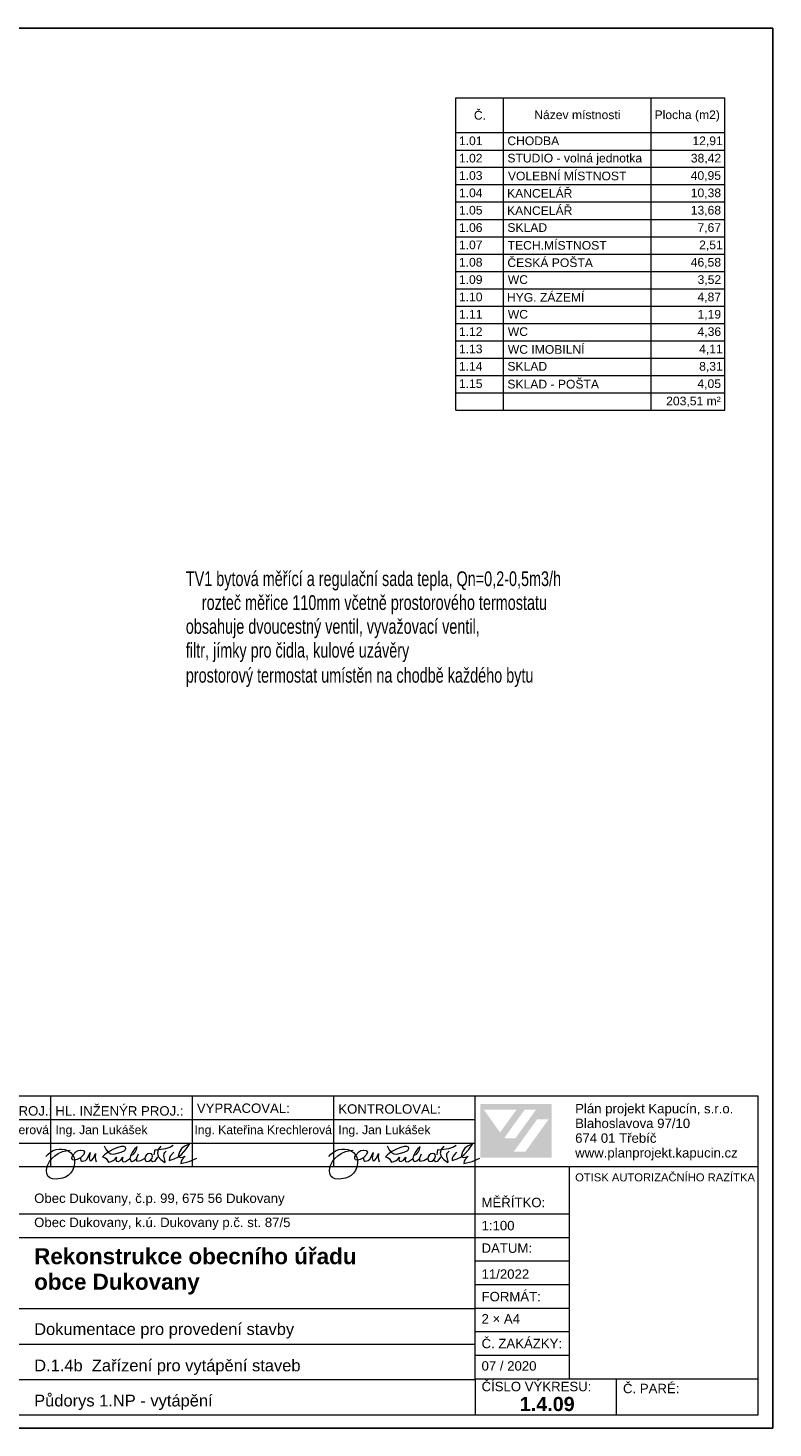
# Model space of a CAD drawing. Header units: millimetres. Extents: x 28262 to 240133, y -152087 to 56534.
# Tile 82 of 107: x 164923 to 180720, y -7545 to 22155. Entities that reach past the tile are written whole.
import ezdxf

# ---------------------------------------------------------------- set-up
doc = ezdxf.new("R2010")
doc.units = ezdxf.units.MM
doc.header["$MEASUREMENT"] = 0
doc.layers.get('0').update_dxf_attribs({"lineweight": 9})
for name, color, linetype, lineweight in [('--písmo', 7, 'Continuous', 25), ('--tabulka', 7, 'Continuous', 20), ('--TOPEN_POPIS', 7, 'Continuous', 25), ('1_POHLED ZÁPADNÍ_2_0', 7, 'Continuous', 13)]:
    doc.layers.add(name, color=color, linetype=linetype, lineweight=lineweight)
doc.styles.add('GENERATED_STYLE_1', font='arial.ttf')
doc.styles.add('GENERATED_STYLE_2', font='arialbd.ttf')
doc.styles.add('GENEROVANÝ_STYL_1', font='arial.ttf')
doc.styles.add('styl1', font='arial.ttf', dxfattribs={"width": 0.7, "height": 250})

msp = doc.modelspace()

# ---------------------------------------------------------------- hatches: boundary and pattern name
at = {"linetype": 'Continuous', "lineweight": 25}
h = msp.add_hatch(color=1, dxfattribs=at)
h.paths.add_polyline_path([(174517, -671), (176025, -671), (176025, -1809), (174517, -1809)])
h.paths.add_polyline_path([(174586, -792), (174934, -1274), (175281, -793)], flags=0)
h.paths.add_polyline_path([(175696, -791), (175456, -791), (175019, -1396), (175259, -1397)], flags=0)
h.paths.add_polyline_path([(175964, -996), (175719, -996), (175225, -1681), (175470, -1681)], flags=0)

# ---------------------------------------------------------------- linework, layer by layer
at = {"layer": '--písmo'}
for p, q in [((180720, 22155), (138720, 22155)), ((180720, -7545), (180720, 22155)), ((138720, -7545), (180720, -7545))]:
    msp.add_line(p, q, dxfattribs=at)
at = {"layer": '--tabulka', "linetype": 'Continuous'}
for p, q in [((162403, -500), (180403, -500)), ((165403, -500), (165403, -2000)), ((168403, -500), (168403, -2000)), ((171403, -500), (171403, -2000)), ((174403, -6500), (174403, -500)), ((180403, -6500), (180403, -500)), ((162403, -1000), (165403, -1000)), ((165403, -1000), (174403, -1000)), ((162403, -1500), (174403, -1500)), ((162403, -2000), (180403, -2000)), ((176403, -6500), (176403, -2000)), ((162403, -3000), (176403, -3000)), ((162403, -3500), (176403, -3500)), ((174403, -4000), (176403, -4000)), ((174403, -4500), (176403, -4500)), ((174403, -5017), (162403, -5017)), ((174403, -5000), (176403, -5000)), ((174403, -5500), (176403, -5500)), ((162403, -5767), (174403, -5767)), ((174403, -6000), (176403, -6000)), ((162403, -6517), (174403, -6517)), ((174403, -6500), (180403, -6500)), ((174403, -6500), (174403, -7267)), ((177403, -7267), (177403, -6500)), ((180403, -7267), (180403, -6500)), ((162403, -7267), (174403, -7267)), ((174403, -7267), (180403, -7267))]:
    msp.add_line(p, q, dxfattribs=at)
at = {"layer": '--tabulka', "linetype": 'Continuous', "flags": 128}
for points in [[(165304, -1788), (165347, -1734), (165399, -1692), (165456, -1660), (165517, -1639), (165580, -1628), (165642, -1627), (165703, -1637), (165760, -1656)], [(165439, -2258), (165385, -2237), (165346, -2200), (165323, -2149), (165315, -2089), (165322, -2026), (165343, -1960), (165378, -1894), (165426, -1830), (165489, -1772), (165565, -1721), (165656, -1682), (165760, -1656)], [(165760, -1656), (165815, -1650)], [(165760, -1656), (165825, -1697), (165874, -1754), (165898, -1803), (165910, -1861)], [(165910, -1861), (165870, -1854), (165853, -1831), (165856, -1795), (165874, -1754)], [(165874, -1754), (165940, -1685), (165983, -1660), (166031, -1649)], [(166031, -1649), (166045, -1648), (166096, -1659), (166119, -1691), (166103, -1741), (166043, -1807)], [(166178, -1836), (166239, -1702)], [(166239, -1702), (166221, -1814), (166235, -1871), (166251, -1879), (166270, -1873), (166314, -1823), (166356, -1720)], [(166356, -1720), (166348, -1799), (166354, -1852), (166371, -1896)], [(166619, -1694), (166548, -1747), (166501, -1795)], [(166539, -1562), (166579, -1641), (166619, -1694)], [(166641, -1681), (166619, -1694)], [(166619, -1694), (166677, -1731), (166741, -1738), (166900, -1695)], [(166825, -1592), (166736, -1628), (166641, -1681)], [(166900, -1695), (166975, -1655), (166999, -1614), (166988, -1590), (166954, -1576), (166899, -1576), (166825, -1592)], [(167132, -1698), (167098, -1768), (167081, -1831)], [(167114, -1757), (167159, -1735), (167197, -1691), (167225, -1637), (167237, -1582)], [(167237, -1582), (167180, -1632), (167132, -1698)], [(167260, -1736), (167225, -1823), (167222, -1861), (167229, -1887)], [(167539, -1731), (167498, -1718), (167462, -1728), (167431, -1754), (167409, -1790), (167400, -1829)], [(167523, -1862), (167552, -1821), (167562, -1778), (167556, -1751), (167539, -1731)], [(167599, -1751), (167616, -1640), (167635, -1641), (167682, -1639)], [(167682, -1639), (167665, -1713), (167686, -1783), (167741, -1849), (167827, -1911)], [(167682, -1639), (167847, -1613), (167932, -1585), (168000, -1542)], [(167738, -1564), (167682, -1639)], [(167827, -1911), (167829, -1890), (167804, -1776), (167807, -1722), (167823, -1697), (167853, -1674)], [(168012, -1694), (167938, -1779), (167920, -1823), (167914, -1869)], [(168184, -1608), (168134, -1684), (168108, -1786)], [(168112, -1789), (168174, -1740)], [(168112, -1789), (168166, -1806), (168209, -1798), (168255, -1779)], [(168174, -1740), (168267, -1638), (168347, -1524)], [(168347, -1524), (168255, -1556), (168184, -1608)], [(168255, -1779), (168192, -1846)], [(171304, -1788), (171347, -1734), (171399, -1692), (171456, -1660), (171517, -1639), (171580, -1628), (171642, -1627), (171703, -1637), (171760, -1656)], [(171439, -2258), (171385, -2237), (171346, -2200), (171323, -2149), (171315, -2089), (171322, -2026), (171343, -1960), (171378, -1894), (171426, -1830), (171489, -1772), (171565, -1721), (171656, -1682), (171760, -1656)], [(171760, -1656), (171815, -1650)], [(171760, -1656), (171825, -1697), (171874, -1754), (171898, -1803), (171910, -1861)], [(171910, -1861), (171870, -1854), (171853, -1831), (171856, -1795), (171874, -1754)], [(171874, -1754), (171940, -1685), (171983, -1660), (172031, -1649)], [(172031, -1649), (172045, -1648), (172096, -1659), (172119, -1691), (172103, -1741), (172043, -1807)], [(172178, -1836), (172239, -1702)], [(172239, -1702), (172221, -1814), (172235, -1871), (172251, -1879), (172270, -1873), (172314, -1823), (172356, -1720)], [(172356, -1720), (172348, -1799), (172354, -1852), (172371, -1896)], [(172619, -1694), (172548, -1747), (172501, -1795)], [(172539, -1562), (172579, -1641), (172619, -1694)], [(172641, -1681), (172619, -1694)], [(172619, -1694), (172677, -1731), (172741, -1738), (172900, -1695)], [(172825, -1592), (172736, -1628), (172641, -1681)], [(172900, -1695), (172975, -1655), (172999, -1614), (172988, -1590), (172954, -1576), (172899, -1576), (172825, -1592)], [(173132, -1698), (173098, -1768), (173081, -1831)], [(173114, -1757), (173159, -1735), (173197, -1691), (173225, -1637), (173237, -1582)], [(173237, -1582), (173180, -1632), (173132, -1698)], [(173260, -1736), (173225, -1823), (173222, -1861), (173229, -1887)], [(173539, -1731), (173498, -1718), (173462, -1728), (173431, -1754), (173409, -1790), (173400, -1829)], [(173523, -1862), (173552, -1821), (173562, -1778), (173556, -1751), (173539, -1731)], [(173599, -1751), (173616, -1640), (173635, -1641), (173682, -1639)], [(173682, -1639), (173665, -1713), (173686, -1783), (173741, -1849), (173827, -1911)], [(173682, -1639), (173847, -1613), (173932, -1585), (174000, -1542)], [(173738, -1564), (173682, -1639)], [(173827, -1911), (173829, -1890), (173804, -1776), (173807, -1722), (173823, -1697), (173853, -1674)], [(174012, -1694), (173938, -1779), (173920, -1823), (173914, -1869)], [(174184, -1608), (174134, -1684), (174108, -1786)], [(174112, -1789), (174174, -1740)], [(174112, -1789), (174166, -1806), (174209, -1798), (174255, -1779)], [(174174, -1740), (174267, -1638), (174347, -1524)], [(174347, -1524), (174255, -1556), (174184, -1608)], [(174255, -1779), (174192, -1846)], [(165910, -1923), (165895, -2008), (165865, -2081), (165824, -2140), (165773, -2187), (165715, -2222), (165652, -2247), (165521, -2266), (165439, -2258)], [(166039, -1814), (165964, -1848), (165910, -1861)], [(165910, -1861), (165910, -1923)], [(166039, -1814), (166037, -1832), (166045, -1868), (166056, -1881), (166073, -1884)], [(166043, -1807), (166039, -1814)], [(166043, -1813), (166039, -1814)], [(166073, -1884), (166139, -1869), (166178, -1836)], [(166501, -1795), (166545, -1806), (166579, -1828)], [(166579, -1828), (166630, -1902)], [(166630, -1902), (166683, -1890), (166729, -1870)], [(166729, -1870), (166768, -1840), (166800, -1801)], [(166800, -1801), (166783, -1852), (166799, -1885), (166839, -1890), (166888, -1862), (166933, -1799)], [(166933, -1799), (166922, -1858), (166928, -1885), (166943, -1897), (166990, -1888), (167074, -1833)], [(167081, -1831), (167100, -1875), (167127, -1888), (167167, -1874), (167218, -1833)], [(167229, -1887), (167315, -1873)], [(167315, -1873), (167390, -1831)], [(167400, -1829), (167399, -1836), (167412, -1875), (167444, -1890), (167484, -1885), (167523, -1862)], [(167667, -1798), (167636, -1850), (167602, -1888), (167565, -1896), (167523, -1862)], [(167914, -1869), (168021, -1837), (168112, -1789)], [(168108, -1786), (168112, -1789)], [(168164, -1933), (168338, -1893), (168504, -1822)], [(168192, -1846), (168173, -1887), (168164, -1933)], [(171910, -1923), (171895, -2008), (171865, -2081), (171824, -2140), (171773, -2187), (171715, -2222), (171652, -2247), (171521, -2266), (171439, -2258)], [(172039, -1814), (171964, -1848), (171910, -1861)], [(171910, -1861), (171910, -1923)], [(172039, -1814), (172037, -1832), (172045, -1868), (172056, -1881), (172073, -1884)], [(172043, -1807), (172039, -1814)], [(172043, -1813), (172039, -1814)], [(172073, -1884), (172139, -1869), (172178, -1836)], [(172501, -1795), (172545, -1806), (172579, -1828)], [(172579, -1828), (172630, -1902)], [(172630, -1902), (172683, -1890), (172729, -1870)], [(172729, -1870), (172768, -1840), (172800, -1801)], [(172800, -1801), (172783, -1852), (172799, -1885), (172839, -1890), (172888, -1862), (172933, -1799)], [(172933, -1799), (172922, -1858), (172928, -1885), (172943, -1897), (172990, -1888), (173074, -1833)], [(173081, -1831), (173100, -1875), (173127, -1888), (173167, -1874), (173218, -1833)], [(173229, -1887), (173315, -1873)], [(173315, -1873), (173390, -1831)], [(173400, -1829), (173399, -1836), (173412, -1875), (173444, -1890), (173484, -1885), (173523, -1862)], [(173667, -1798), (173636, -1850), (173602, -1888), (173565, -1896), (173523, -1862)], [(173914, -1869), (174021, -1837), (174112, -1789)], [(174108, -1786), (174112, -1789)], [(174164, -1933), (174338, -1893), (174504, -1822)], [(174192, -1846), (174173, -1887), (174164, -1933)]]:
    msp.add_lwpolyline(points, dxfattribs=at)
at = {"layer": '1_POHLED ZÁPADNÍ_2_0', "linetype": 'Continuous'}
for p, q in [((173996, 20672), (179700, 20672)), ((173996, 19936), (173996, 20672)), ((175008, 19936), (175008, 20672)), ((178136, 19936), (178136, 20672)), ((179700, 19936), (179700, 20672)), ((173996, 19936), (175008, 19936)), ((173996, 19567), (173996, 19936)), ((175008, 19936), (178136, 19936)), ((175008, 19567), (175008, 19936)), ((178136, 19936), (179700, 19936)), ((178136, 19567), (178136, 19936)), ((179700, 19567), (179700, 19936)), ((173996, 19567), (175008, 19567)), ((173996, 19200), (173996, 19567)), ((175008, 19567), (178136, 19567)), ((175008, 19200), (175008, 19567)), ((178136, 19567), (179700, 19567)), ((178136, 19200), (178136, 19567)), ((179700, 19200), (179700, 19567)), ((173996, 19200), (175008, 19200)), ((173996, 18832), (173996, 19200)), ((175008, 19200), (178136, 19200)), ((175008, 18832), (175008, 19200)), ((178136, 19200), (179700, 19200)), ((178136, 18832), (178136, 19200)), ((179700, 18832), (179700, 19200)), ((173996, 18832), (175008, 18832)), ((173996, 18464), (173996, 18832)), ((175008, 18832), (178136, 18832)), ((175008, 18464), (175008, 18832)), ((178136, 18832), (179700, 18832)), ((178136, 18464), (178136, 18832)), ((179700, 18464), (179700, 18832)), ((173996, 18464), (175008, 18464)), ((173996, 18096), (173996, 18464)), ((175008, 18464), (178136, 18464)), ((175008, 18096), (175008, 18464)), ((178136, 18464), (179700, 18464)), ((178136, 18096), (178136, 18464)), ((179700, 18096), (179700, 18464)), ((173996, 18096), (175008, 18096)), ((173996, 17727), (173996, 18096)), ((175008, 18096), (178136, 18096)), ((175008, 17727), (175008, 18096)), ((178136, 18096), (179700, 18096)), ((178136, 17727), (178136, 18096)), ((179700, 17727), (179700, 18096)), ((173996, 17727), (175008, 17727)), ((173996, 17360), (173996, 17727)), ((175008, 17727), (178136, 17727)), ((175008, 17360), (175008, 17727)), ((178136, 17727), (179700, 17727)), ((178136, 17360), (178136, 17727)), ((179700, 17360), (179700, 17727)), ((173996, 17360), (175008, 17360)), ((173996, 16992), (173996, 17360)), ((175008, 17360), (178136, 17360)), ((175008, 16992), (175008, 17360)), ((178136, 17360), (179700, 17360)), ((178136, 16992), (178136, 17360)), ((179700, 16992), (179700, 17360)), ((173996, 16992), (175008, 16992)), ((173996, 16624), (173996, 16992)), ((175008, 16992), (178136, 16992)), ((175008, 16624), (175008, 16992)), ((178136, 16992), (179700, 16992)), ((178136, 16624), (178136, 16992)), ((179700, 16624), (179700, 16992)), ((173996, 16624), (175008, 16624)), ((173996, 16256), (173996, 16624)), ((175008, 16624), (178136, 16624)), ((175008, 16256), (175008, 16624)), ((178136, 16624), (179700, 16624)), ((178136, 16256), (178136, 16624)), ((179700, 16256), (179700, 16624)), ((173996, 16256), (175008, 16256)), ((173996, 15887), (173996, 16256)), ((175008, 16256), (178136, 16256)), ((175008, 15887), (175008, 16256)), ((178136, 16256), (179700, 16256)), ((178136, 15887), (178136, 16256)), ((179700, 15887), (179700, 16256)), ((173996, 15887), (175008, 15887)), ((173996, 15520), (173996, 15887)), ((175008, 15887), (178136, 15887)), ((175008, 15520), (175008, 15887)), ((178136, 15887), (179700, 15887)), ((178136, 15520), (178136, 15887)), ((179700, 15520), (179700, 15887)), ((173996, 15520), (175008, 15520)), ((173996, 15152), (173996, 15520)), ((175008, 15520), (178136, 15520)), ((175008, 15152), (175008, 15520)), ((178136, 15520), (179700, 15520)), ((178136, 15152), (178136, 15520)), ((179700, 15152), (179700, 15520)), ((173996, 15152), (175008, 15152)), ((173996, 14784), (173996, 15152)), ((175008, 15152), (178136, 15152)), ((175008, 14784), (175008, 15152)), ((178136, 15152), (179700, 15152)), ((178136, 14784), (178136, 15152)), ((179700, 14784), (179700, 15152)), ((173996, 14784), (175008, 14784)), ((173996, 14416), (173996, 14784)), ((175008, 14784), (178136, 14784)), ((175008, 14416), (175008, 14784)), ((178136, 14784), (179700, 14784)), ((178136, 14416), (178136, 14784)), ((179700, 14416), (179700, 14784)), ((173996, 14416), (175008, 14416)), ((173996, 14047), (173996, 14416)), ((175008, 14416), (178136, 14416)), ((175008, 14047), (175008, 14416)), ((178136, 14416), (179700, 14416)), ((178136, 14047), (178136, 14416)), ((179700, 14047), (179700, 14416)), ((173996, 14047), (175008, 14047)), ((175008, 14047), (178136, 14047)), ((178136, 14047), (179700, 14047))]:
    msp.add_line(p, q, dxfattribs=at)

# ---------------------------------------------------------------- texts
at = {"layer": '--tabulka', "linetype": 'Continuous'}
for s, insert, char_height, attachment_point, style in [('\\A1;{\\fArial|b0|i0|c238|p38;ZODPOVĚDNÝ PROJ.:}', (162503, -920), 200, 7, 'GENERATED_STYLE_1'), ('\\A1;{\\fArial|b0|i0|c238|p38;HL. INŽENÝR PROJ.:}', (165503, -920), 200, 7, 'GENERATED_STYLE_1'), ('\\A1;{\\fArial|b0|i0|c238|p38;VYPRACOVAL:}', (168503, -864), 200, 7, 'GENERATED_STYLE_1'), ('\\A1;{\\fArial|b0|i0|c238|p38;KONTROLOVAL:}', (171503, -880), 200, 7, 'GENERATED_STYLE_1'), ('\\A1;Ing. Kateřina Krechlerová', (162452, -1247), 185, 4, 'GENERATED_STYLE_1'), ('\\A1;{\\fArial|b0|i0|c238|p38;Ing. Jan Lukášek}', (165503, -1247), 185, 4, 'GENERATED_STYLE_1'), ('\\A1;Ing. Kateřina Krechlerová', (168452, -1247), 185, 4, 'GENERATED_STYLE_1'), ('\\A1;{\\fArial|b0|i0|c238|p38;Ing. Jan Lukášek}', (171503, -1247), 185, 4, 'GENERATED_STYLE_1'), ('\\A1;{\\fArial|b0|i0|c238|p38;OTISK AUTORIZAČNÍHO RAZÍTKA}', (176525, -2229), 170, 4, 'GENERATED_STYLE_1'), ('\\A1;Obec Dukovany, č.p. 99, 675 56 Dukovany', (165053, -2701), 200, 4, 'GENERATED_STYLE_1'), ('\\A1;{\\fArial|b0|i0|c238|p38;MĚŘÍTKO:}', (174540, -2762), 200, 4, 'GENERATED_STYLE_1'), ('\\A1;Obec Dukovany, k.ú. Dukovany p.č. st. 87/5', (165053, -3213), 200, 4, 'GENERATED_STYLE_1'), ('\\A1;{\\fArial|b0|i0|c238|p38;1:100}', (174540, -3353), 200, 7, 'GENERATED_STYLE_1'), ('\\A1;{\\fArial|b0|i0|c238|p38;DATUM:}', (174540, -3730), 200, 4, 'GENERATED_STYLE_1'), ('\\A1;11/2022', (174540, -4281), 200, 4, 'GENERATED_STYLE_1'), ('\\A1;{\\fArial|b0|i0|c238|p38;FORMÁT:}', (174540, -4758), 200, 4, 'GENERATED_STYLE_1'), ('\\A1;Dokumentace pro provedení stavby', (165053, -5484), 250, 4, 'GENERATED_STYLE_1'), ('\\A1;2 × A4', (174540, -5229), 200, 4, 'GENERATED_STYLE_1'), ('\\A1;{\\fArial|b0|i0|c238|p38;Č. ZAKÁZKY:}', (174540, -5754), 200, 4, 'GENERATED_STYLE_1'), ('\\A1;D.1.4b  Zařízení pro vytápění staveb', (165053, -6418), 250, 7, 'GENERATED_STYLE_1'), ('\\A1;07 / 2020', (174540, -6229), 200, 4, 'GENERATED_STYLE_1'), ('\\A1;{\\fArial|b0|i0|c238|p38;ČÍSLO VÝKRESU:}', (174540, -6666), 200, 4, 'GENERATED_STYLE_1'), ('\\A1;{\\fArial|b0|i0|c238|p38;Č. PARÉ:}', (177540, -6708), 200, 4, 'GENERATED_STYLE_1'), ('\\A1;Půdorys 1.NP - vytápění', (165053, -7163), 250, 7, 'GENERATED_STYLE_1'), ('\\A1;1.4.09', (175350, -7038), 300, 4, 'GENERATED_STYLE_2')]:
    msp.add_mtext(s, dxfattribs=dict(at, insert=insert, char_height=char_height, attachment_point=attachment_point, style=style))
at = {"layer": '--tabulka', "linetype": 'Continuous', "insert": (176525, -1867), "char_height": 200, "width": 3813.93, "attachment_point": 7, "line_spacing_factor": 0.937047, "style": 'GENERATED_STYLE_1'}
msp.add_mtext('\\A1;{\\fArial|b0|i0|c238|p38;Plán projekt Kapucín, s.r.o.\\P\\fArial|b0|i0|c238|p38;Blahoslavova 97/10\\P\\fArial|b0|i0|c238|p38;674 01 Třebíč\\P\\fArial|b0|i0|c238|p38;www.planprojekt.kapucin.cz}', dxfattribs=at)
at = {"layer": '--tabulka', "linetype": 'Continuous', "char_height": 340, "width": 8865.15, "attachment_point": 1, "style": 'GENERATED_STYLE_2'}
for s, insert in [('\\A1;Rekonstrukce obecního úřadu', (165053, -3730)), ('\\A1;obce Dukovany', (165053, -4271))]:
    msp.add_mtext(s, dxfattribs=dict(at, insert=insert))
at = {"layer": '--TOPEN_POPIS', "style": 'styl1', "width": 0.7}
for s, p in [('TV1 bytová měřící a regulační sada tepla, Qn=0,2-0,5m3/h', (168269, 10316)), ('    rozteč měřice 110mm včetně prostorového termostatu', (168269, 9810)), ('obsahuje dvoucestný ventil, vyvažovací ventil,', (168269, 9304)), ('filtr, jímky pro čidla, kulové uzávěry', (168269, 8798)), ('prostorový termostat umístěn na chodbě každého bytu', (168269, 8267))]:
    msp.add_text(s, height=312.5, dxfattribs=at).set_placement(p)
at = {"layer": '1_POHLED ZÁPADNÍ_2_0', "style": 'GENEROVANÝ_STYL_1'}
for s, p in [('Č.', (174378, 20212)), ('Název místnosti', (175657, 20222)), ('Plocha (m2)', (178209, 20223)), ('1.01', (174060, 19670)), ('CHODBA', (175087, 19670)), ('12,91', (179012, 19670)), ('1.02', (174060, 19302)), ('STUDIO - volná jednotka', (175088, 19303)), ('38,42', (178978, 19302)), ('1.03', (174060, 18934)), ('VOLEBNÍ MÍSTNOST', (175099, 18924)), ('40,95', (178975, 18934)), ('1.04', (174060, 18566)), ('KANCELÁŘ', (175081, 18556)), ('10,38', (178976, 18566)), ('KANCELÁŘ', (175081, 18188)), ('1.05', (174060, 18198)), ('13,68', (178976, 18198)), ('1.06', (174060, 17830)), ('SKLAD', (175088, 17830)), ('7,67', (179119, 17830)), ('1.07', (174060, 17462)), ('TECH.MÍSTNOST', (175094, 17452)), ('2,51', (179155, 17462)), ('1.08', (174060, 17094)), ('ČESKÁ POŠTA', (175087, 17084)), ('46,58', (178976, 17094)), ('1.09', (174060, 16726)), ('WC', (175097, 16726)), ('3,52', (179121, 16726)), ('1.10', (174060, 16358)), ('HYG. ZÁZEMÍ', (175079, 16348)), ('4,87', (179119, 16358)), ('1.11', (174060, 15990)), ('WC', (175097, 15990)), ('1,19', (179119, 15990)), ('1.12', (174060, 15622)), ('WC', (175097, 15622)), ('4,36', (179120, 15622)), ('WC IMOBILNÍ', (175097, 15244)), ('1.13', (174060, 15254)), ('4,11', (179155, 15254)), ('1.14', (174060, 14886)), ('SKLAD', (175088, 14886)), ('8,31', (179155, 14886)), ('1.15', (174060, 14518)), ('SKLAD - POŠTA', (175088, 14508)), ('4,05', (179118, 14518)), ('203,51 m²', (178455, 14150))]:
    msp.add_text(s, height=184, dxfattribs=at).set_placement(p)

doc.saveas('drawing.dxf')
